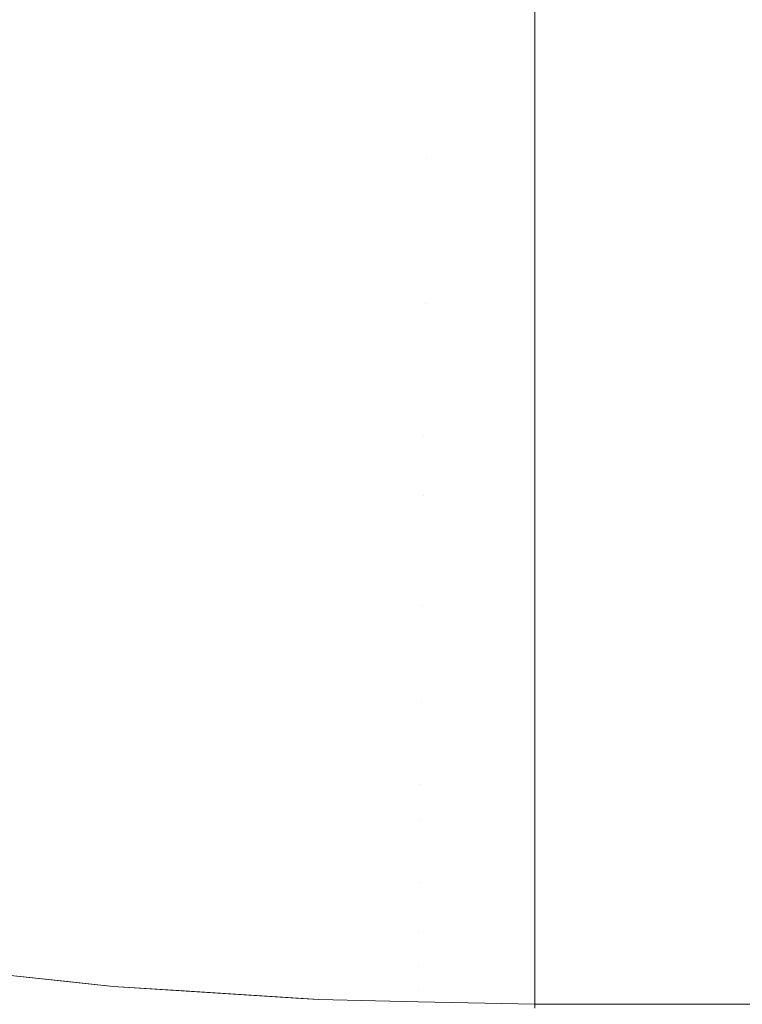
# Model space of a CAD drawing. Header units: centimetres. Extents: x -17.1 to 18.2, y 4.2 to 6.
# Tile 124 of 256: x -5.1082 to -5.0954, y 4.5002 to 4.5176. Entities that reach past the tile are written whole.
import ezdxf

# ---------------------------------------------------------------- set-up
doc = ezdxf.new("R2010")
doc.units = ezdxf.units.CM
doc.header["$LTSCALE"] = 2.54
doc.layers.add('Lucido design-1', color=7, linetype='Continuous')

# ---------------------------------------------------------------- blocks, each defined once
blk = doc.blocks.new('Gruppo-3-1')
at = {"color": 7, "linetype": 'Continuous', "lineweight": 9}
blk.add_3dface([(-17.020308, 5.900212, -2276.22217), (-17.020308, 4.300212, -2276.22217), (18.147234, 4.300212, -2276.22217), (18.147234, 5.900212, -2276.22217)], dxfattribs=at)
for points, invisible_edges in [([(-5.108524, 4.518499, -2276.665321), (-5.106645, 4.518299, -2276.665321), (-5.106704, 4.516871, -2276.667449), (-5.108598, 4.517072, -2276.667449)], 15), ([(-5.104808, 4.516714, -2276.667449), (-5.106704, 4.516871, -2276.667449), (-5.106645, 4.518299, -2276.665321), (-5.104763, 4.518143, -2276.665321)], 15), ([(-5.100994, 4.517965, -2276.665321), (-5.099108, 4.518297, -2276.664812), (-5.099108, 4.515873, -2276.66844), (-5.101009, 4.516535, -2276.667449)], 13), ([(-5.099108, 4.515873, -2276.66844), (-5.099108, 4.518297, -2276.664812), (6.226033, 4.518297, -2276.664812), (6.226033, 4.51724, -2276.666394)], 10), ([(-5.104763, 4.518143, -2276.665321), (-5.102879, 4.518032, -2276.665321), (-5.102909, 4.516602, -2276.667449), (-5.104808, 4.516714, -2276.667449)], 15), ([(-5.101009, 4.516535, -2276.667449), (-5.102909, 4.516602, -2276.667449), (-5.102879, 4.518032, -2276.665321), (-5.100994, 4.517965, -2276.665321)], 15), ([(6.226033, 4.51724, -2276.666394), (6.226033, 4.515873, -2276.66844), (-5.099108, 4.515873, -2276.66844)], 10), ([(-5.108598, 4.517072, -2276.667449), (-5.106704, 4.516871, -2276.667449), (-5.106761, 4.515501, -2276.669608), (-5.108669, 4.515704, -2276.669608)], 15), ([(-5.10485, 4.515344, -2276.669608), (-5.106761, 4.515501, -2276.669608), (-5.106704, 4.516871, -2276.667449), (-5.104808, 4.516714, -2276.667449)], 15), ([(-5.104808, 4.516714, -2276.667449), (-5.102909, 4.516602, -2276.667449), (-5.102937, 4.515231, -2276.669608), (-5.10485, 4.515344, -2276.669608)], 15), ([(-5.101023, 4.515163, -2276.669608), (-5.102937, 4.515231, -2276.669608), (-5.102909, 4.516602, -2276.667449), (-5.101009, 4.516535, -2276.667449)], 15), ([(-5.101009, 4.516535, -2276.667449), (-5.099108, 4.515873, -2276.66844), (-5.101023, 4.515163, -2276.669608)], 11), ([(-5.101023, 4.515163, -2276.669608), (-5.099108, 4.515873, -2276.66844), (-5.099108, 4.513609, -2276.67217), (-5.101036, 4.51385, -2276.671794)], 13), ([(-5.099108, 4.513609, -2276.67217), (-5.099108, 4.515873, -2276.66844), (6.226033, 4.515873, -2276.66844), (6.226033, 4.515158, -2276.669618)], 10), ([(-5.108669, 4.515704, -2276.669608), (-5.106761, 4.515501, -2276.669608), (-5.106815, 4.514191, -2276.671794), (-5.108737, 4.514396, -2276.671794)], 15), ([(-5.104891, 4.514032, -2276.671794), (-5.106815, 4.514191, -2276.671794), (-5.106761, 4.515501, -2276.669608), (-5.10485, 4.515344, -2276.669608)], 15), ([(-5.10485, 4.515344, -2276.669608), (-5.102937, 4.515231, -2276.669608), (-5.102964, 4.513919, -2276.671794), (-5.104891, 4.514032, -2276.671794)], 15), ([(-5.101036, 4.51385, -2276.671794), (-5.102964, 4.513919, -2276.671794), (-5.102937, 4.515231, -2276.669608), (-5.101023, 4.515163, -2276.669608)], 15), ([(6.226033, 4.515158, -2276.669618), (6.226033, 4.514496, -2276.670709), (-5.099108, 4.513609, -2276.67217)], 10), ([(6.226033, 4.514496, -2276.670709), (6.226033, 4.513609, -2276.67217), (-5.099108, 4.513609, -2276.67217)], 10), ([(-5.108737, 4.514396, -2276.671794), (-5.106815, 4.514191, -2276.671794), (-5.106867, 4.512941, -2276.674006), (-5.108802, 4.513147, -2276.674006)], 15), ([(-5.10493, 4.512781, -2276.674006), (-5.106867, 4.512941, -2276.674006), (-5.106815, 4.514191, -2276.671794), (-5.104891, 4.514032, -2276.671794)], 15), ([(-5.104891, 4.514032, -2276.671794), (-5.102964, 4.513919, -2276.671794), (-5.10299, 4.512667, -2276.674006), (-5.10493, 4.512781, -2276.674006)], 15), ([(-5.101049, 4.512598, -2276.674006), (-5.10299, 4.512667, -2276.674006), (-5.102964, 4.513919, -2276.671794), (-5.101036, 4.51385, -2276.671794)], 15), ([(-5.101036, 4.51385, -2276.671794), (-5.099108, 4.513609, -2276.67217), (-5.101049, 4.512598, -2276.674006)], 11), ([(-5.101049, 4.512598, -2276.674006), (-5.099108, 4.513609, -2276.67217), (-5.099108, 4.511511, -2276.675995)], 9), ([(-5.099108, 4.511511, -2276.675995), (-5.099108, 4.513609, -2276.67217), (6.226033, 4.513609, -2276.67217), (6.226033, 4.512596, -2276.674017)], 10), ([(-5.108802, 4.513147, -2276.674006), (-5.106867, 4.512941, -2276.674006), (-5.106916, 4.511752, -2276.676241), (-5.108863, 4.511959, -2276.676241)], 15), ([(-5.104967, 4.511591, -2276.676241), (-5.106916, 4.511752, -2276.676241), (-5.106867, 4.512941, -2276.674006), (-5.10493, 4.512781, -2276.674006)], 15), ([(-5.10493, 4.512781, -2276.674006), (-5.10299, 4.512667, -2276.674006), (-5.103015, 4.511476, -2276.676241), (-5.104967, 4.511591, -2276.676241)], 15), ([(-5.101062, 4.511407, -2276.676241), (-5.103015, 4.511476, -2276.676241), (-5.10299, 4.512667, -2276.674006), (-5.101049, 4.512598, -2276.674006)], 15), ([(-5.099108, 4.511511, -2276.675995), (-5.101062, 4.511407, -2276.676241), (-5.101049, 4.512598, -2276.674006)], 11), ([(-5.099108, 4.511511, -2276.675995), (6.226033, 4.512596, -2276.674017), (6.226033, 4.511986, -2276.675128)], 9), ([(-5.108863, 4.511959, -2276.676241), (-5.106916, 4.511752, -2276.676241), (-5.106963, 4.510624, -2276.678496), (-5.108921, 4.510832, -2276.678496)], 15), ([(6.226033, 4.511986, -2276.675128), (6.226033, 4.511511, -2276.675995), (-5.099108, 4.511511, -2276.675995)], 10), ([(-5.105002, 4.510462, -2276.678496), (-5.106963, 4.510624, -2276.678496), (-5.106916, 4.511752, -2276.676241), (-5.104967, 4.511591, -2276.676241)], 15), ([(-5.104967, 4.511591, -2276.676241), (-5.103015, 4.511476, -2276.676241), (-5.103038, 4.510346, -2276.678496), (-5.105002, 4.510462, -2276.678496)], 15), ([(-5.101073, 4.510276, -2276.678496), (-5.103038, 4.510346, -2276.678496), (-5.103015, 4.511476, -2276.676241), (-5.101062, 4.511407, -2276.676241)], 15), ([(-5.099108, 4.511511, -2276.675995), (-5.099108, 4.509581, -2276.679908), (-5.101073, 4.510276, -2276.678496)], 10), ([(-5.101073, 4.510276, -2276.678496), (-5.101062, 4.511407, -2276.676241), (-5.099108, 4.511511, -2276.675995)], 11), ([(-5.099108, 4.509581, -2276.679908), (-5.099108, 4.511511, -2276.675995), (6.226033, 4.511511, -2276.675995), (6.226033, 4.51083, -2276.677375)], 10), ([(-5.108921, 4.510832, -2276.678496), (-5.106963, 4.510624, -2276.678496), (-5.107007, 4.509557, -2276.680769), (-5.108977, 4.509767, -2276.680769)], 15), ([(6.226033, 4.51083, -2276.677375), (6.226033, 4.510273, -2276.678505), (-5.099108, 4.509581, -2276.679908)], 10), ([(-5.105035, 4.509394, -2276.680769), (-5.107007, 4.509557, -2276.680769), (-5.106963, 4.510624, -2276.678496), (-5.105002, 4.510462, -2276.678496)], 15), ([(-5.105002, 4.510462, -2276.678496), (-5.103038, 4.510346, -2276.678496), (-5.10306, 4.509278, -2276.680769), (-5.105035, 4.509394, -2276.680769)], 15), ([(-5.101084, 4.509208, -2276.680769), (-5.10306, 4.509278, -2276.680769), (-5.103038, 4.510346, -2276.678496), (-5.101073, 4.510276, -2276.678496)], 15), ([(-5.101073, 4.510276, -2276.678496), (-5.099108, 4.509581, -2276.679908), (-5.101084, 4.509208, -2276.680769)], 11), ([(6.226033, 4.510273, -2276.678505), (6.226033, 4.509581, -2276.679908), (-5.099108, 4.509581, -2276.679908)], 10), ([(-5.108977, 4.509767, -2276.680769), (-5.107007, 4.509557, -2276.680769), (-5.107049, 4.508553, -2276.683058), (-5.109029, 4.508763, -2276.683058)], 15), ([(-5.105066, 4.508389, -2276.683058), (-5.107049, 4.508553, -2276.683058), (-5.107007, 4.509557, -2276.680769), (-5.105035, 4.509394, -2276.680769)], 15), ([(-5.101084, 4.509208, -2276.680769), (-5.099108, 4.509581, -2276.679908), (-5.099108, 4.507824, -2276.683902), (-5.101095, 4.508201, -2276.683058)], 13), ([(-5.099108, 4.507824, -2276.683902), (-5.099108, 4.509581, -2276.679908), (6.226033, 4.509581, -2276.679908), (6.226033, 4.508695, -2276.681921)], 10), ([(-5.105035, 4.509394, -2276.680769), (-5.10306, 4.509278, -2276.680769), (-5.103081, 4.508272, -2276.683058), (-5.105066, 4.508389, -2276.683058)], 15), ([(-5.101095, 4.508201, -2276.683058), (-5.103081, 4.508272, -2276.683058), (-5.10306, 4.509278, -2276.680769), (-5.101084, 4.509208, -2276.680769)], 15), ([(-5.109029, 4.508763, -2276.683058), (-5.107049, 4.508553, -2276.683058), (-5.107088, 4.50761, -2276.68536), (-5.109078, 4.507821, -2276.68536)], 15), ([(6.226033, 4.508695, -2276.681921), (6.226033, 4.507824, -2276.683902), (-5.099108, 4.507824, -2276.683902)], 10), ([(-5.105095, 4.507445, -2276.68536), (-5.107088, 4.50761, -2276.68536), (-5.107049, 4.508553, -2276.683058), (-5.105066, 4.508389, -2276.683058)], 15), ([(-5.105066, 4.508389, -2276.683058), (-5.103081, 4.508272, -2276.683058), (-5.103101, 4.507327, -2276.68536), (-5.105095, 4.507445, -2276.68536)], 15), ([(-5.101105, 4.507257, -2276.68536), (-5.103101, 4.507327, -2276.68536), (-5.103081, 4.508272, -2276.683058), (-5.101095, 4.508201, -2276.683058)], 15), ([(-5.101095, 4.508201, -2276.683058), (-5.099108, 4.507824, -2276.683902), (-5.101105, 4.507257, -2276.68536)], 11), ([(-5.109078, 4.507821, -2276.68536), (-5.107088, 4.50761, -2276.68536), (-5.107124, 4.506729, -2276.687674), (-5.109123, 4.506941, -2276.687674)], 15), ([(-5.101105, 4.507257, -2276.68536), (-5.099108, 4.507824, -2276.683902), (-5.099108, 4.506243, -2276.687968)], 9), ([(6.226033, 4.506243, -2276.687968), (-5.099108, 4.506243, -2276.687968), (-5.099108, 4.507824, -2276.683902), (6.226033, 4.507824, -2276.683902)], 5), ([(-5.105123, 4.506563, -2276.687674), (-5.107124, 4.506729, -2276.687674), (-5.107088, 4.50761, -2276.68536), (-5.105095, 4.507445, -2276.68536)], 15), ([(-5.105095, 4.507445, -2276.68536), (-5.103101, 4.507327, -2276.68536), (-5.103119, 4.506445, -2276.687674), (-5.105123, 4.506563, -2276.687674)], 15), ([(-5.101114, 4.506374, -2276.687674), (-5.103119, 4.506445, -2276.687674), (-5.103101, 4.507327, -2276.68536), (-5.101105, 4.507257, -2276.68536)], 15), ([(-5.099108, 4.506243, -2276.687968), (-5.101114, 4.506374, -2276.687674), (-5.101105, 4.507257, -2276.68536)], 11), ([(-5.109123, 4.506941, -2276.687674), (-5.107124, 4.506729, -2276.687674), (-5.107158, 4.505909, -2276.689995), (-5.109166, 4.506123, -2276.689995)], 15), ([(-5.105148, 4.505743, -2276.689995), (-5.107158, 4.505909, -2276.689995), (-5.107124, 4.506729, -2276.687674), (-5.105123, 4.506563, -2276.687674)], 15), ([(-5.105123, 4.506563, -2276.687674), (-5.103119, 4.506445, -2276.687674), (-5.103136, 4.505625, -2276.689995), (-5.105148, 4.505743, -2276.689995)], 15), ([(-5.101122, 4.505553, -2276.689995), (-5.103136, 4.505625, -2276.689995), (-5.103119, 4.506445, -2276.687674), (-5.101114, 4.506374, -2276.687674)], 15), ([(-5.101114, 4.506374, -2276.687674), (-5.099108, 4.506243, -2276.687968), (-5.101122, 4.505553, -2276.689995)], 11), ([(-5.109166, 4.506123, -2276.689995), (-5.107158, 4.505909, -2276.689995), (-5.10719, 4.505152, -2276.692323), (-5.109205, 4.505366, -2276.692323)], 15), ([(-5.101122, 4.505553, -2276.689995), (-5.099108, 4.506243, -2276.687968), (-5.099108, 4.50484, -2276.692099)], 9), ([(6.226033, 4.50484, -2276.692099), (-5.099108, 4.50484, -2276.692099), (-5.099108, 4.506243, -2276.687968), (6.226033, 4.506243, -2276.687968)], 5), ([(-5.105172, 4.504985, -2276.692323), (-5.10719, 4.505152, -2276.692323), (-5.107158, 4.505909, -2276.689995), (-5.105148, 4.505743, -2276.689995)], 15), ([(-5.105148, 4.505743, -2276.689995), (-5.103136, 4.505625, -2276.689995), (-5.103152, 4.504866, -2276.692323), (-5.105172, 4.504985, -2276.692323)], 15), ([(-5.10113, 4.504794, -2276.692323), (-5.103152, 4.504866, -2276.692323), (-5.103136, 4.505625, -2276.689995), (-5.101122, 4.505553, -2276.689995)], 15), ([(-5.099108, 4.50484, -2276.692099), (-5.10113, 4.504794, -2276.692323), (-5.101122, 4.505553, -2276.689995)], 11), ([(-5.109205, 4.505366, -2276.692323), (-5.10719, 4.505152, -2276.692323), (-5.107219, 4.504455, -2276.694654), (-5.109241, 4.50467, -2276.694654)], 15), ([(-5.105194, 4.504287, -2276.694654), (-5.107219, 4.504455, -2276.694654), (-5.10719, 4.505152, -2276.692323), (-5.105172, 4.504985, -2276.692323)], 15), ([(-5.105172, 4.504985, -2276.692323), (-5.103152, 4.504866, -2276.692323), (-5.103166, 4.504168, -2276.694654), (-5.105194, 4.504287, -2276.694654)], 15), ([(-5.101137, 4.504096, -2276.694654), (-5.103166, 4.504168, -2276.694654), (-5.103152, 4.504866, -2276.692323), (-5.10113, 4.504794, -2276.692323)], 15), ([(-5.099108, 4.50484, -2276.692099), (-5.099108, 4.503619, -2276.696288), (-5.101137, 4.504096, -2276.694654)], 10), ([(-5.101137, 4.504096, -2276.694654), (-5.10113, 4.504794, -2276.692323), (-5.099108, 4.50484, -2276.692099)], 11), ([(6.226033, 4.503619, -2276.696288), (-5.099108, 4.503619, -2276.696288), (-5.099108, 4.50484, -2276.692099), (6.226033, 4.50484, -2276.692099)], 5), ([(-5.109241, 4.50467, -2276.694654), (-5.107219, 4.504455, -2276.694654), (-5.107245, 4.503819, -2276.696987), (-5.109274, 4.504034, -2276.696987)], 15), ([(-5.105213, 4.503651, -2276.696987), (-5.107245, 4.503819, -2276.696987), (-5.107219, 4.504455, -2276.694654), (-5.105194, 4.504287, -2276.694654)], 15), ([(-5.105194, 4.504287, -2276.694654), (-5.103166, 4.504168, -2276.694654), (-5.103179, 4.503531, -2276.696987), (-5.105213, 4.503651, -2276.696987)], 15), ([(-5.101144, 4.503459, -2276.696987), (-5.103179, 4.503531, -2276.696987), (-5.103166, 4.504168, -2276.694654), (-5.101137, 4.504096, -2276.694654)], 15), ([(-5.109274, 4.504034, -2276.696987), (-5.107245, 4.503819, -2276.696987), (-5.107269, 4.503243, -2276.699319), (-5.109304, 4.503459, -2276.699319)], 15), ([(-5.101137, 4.504096, -2276.694654), (-5.099108, 4.503619, -2276.696288), (-5.101144, 4.503459, -2276.696987)], 11), ([(-5.105231, 4.503074, -2276.699319), (-5.107269, 4.503243, -2276.699319), (-5.107245, 4.503819, -2276.696987), (-5.105213, 4.503651, -2276.696987)], 15), ([(-5.105213, 4.503651, -2276.696987), (-5.103179, 4.503531, -2276.696987), (-5.103191, 4.502954, -2276.699319), (-5.105231, 4.503074, -2276.699319)], 15), ([(-5.10115, 4.502882, -2276.699319), (-5.103191, 4.502954, -2276.699319), (-5.103179, 4.503531, -2276.696987), (-5.101144, 4.503459, -2276.696987)], 15), ([(-5.101144, 4.503459, -2276.696987), (-5.099108, 4.503619, -2276.696288), (-5.099108, 4.502582, -2276.700526), (-5.10115, 4.502882, -2276.699319)], 13), ([(6.226033, 4.502582, -2276.700526), (-5.099108, 4.502582, -2276.700526), (-5.099108, 4.503619, -2276.696288), (6.226033, 4.503619, -2276.696288)], 5), ([(-5.109304, 4.503459, -2276.699319), (-5.107269, 4.503243, -2276.699319), (-5.10729, 4.502726, -2276.701649), (-5.10933, 4.502943, -2276.701649)], 15), ([(-5.105247, 4.502557, -2276.701649), (-5.10729, 4.502726, -2276.701649), (-5.107269, 4.503243, -2276.699319), (-5.105231, 4.503074, -2276.699319)], 15), ([(-5.10933, 4.502943, -2276.701649), (-5.10729, 4.502726, -2276.701649), (-5.107309, 4.502268, -2276.703974), (-5.109354, 4.502486, -2276.703974)], 15), ([(-5.105231, 4.503074, -2276.699319), (-5.103191, 4.502954, -2276.699319), (-5.103202, 4.502437, -2276.701649), (-5.105247, 4.502557, -2276.701649)], 15), ([(-5.101155, 4.502364, -2276.701649), (-5.103202, 4.502437, -2276.701649), (-5.103191, 4.502954, -2276.699319), (-5.10115, 4.502882, -2276.699319)], 15), ([(-5.10115, 4.502882, -2276.699319), (-5.099108, 4.502582, -2276.700526), (-5.101155, 4.502364, -2276.701649)], 11), ([(-5.105261, 4.502099, -2276.703974), (-5.107309, 4.502268, -2276.703974), (-5.10729, 4.502726, -2276.701649), (-5.105247, 4.502557, -2276.701649)], 15), ([(-5.109354, 4.502486, -2276.703974), (-5.107309, 4.502268, -2276.703974), (-5.107326, 4.501868, -2276.706291), (-5.109375, 4.502086, -2276.706291)], 15), ([(-5.105247, 4.502557, -2276.701649), (-5.103202, 4.502437, -2276.701649), (-5.103211, 4.501978, -2276.703974), (-5.105261, 4.502099, -2276.703974)], 15), ([(-5.10116, 4.501906, -2276.703974), (-5.103211, 4.501978, -2276.703974), (-5.103202, 4.502437, -2276.701649), (-5.101155, 4.502364, -2276.701649)], 15), ([(-5.101155, 4.502364, -2276.701649), (-5.099108, 4.502582, -2276.700526), (-5.099108, 4.501731, -2276.704805), (-5.10116, 4.501906, -2276.703974)], 13), ([(6.226033, 4.501731, -2276.704805), (-5.099108, 4.501731, -2276.704805), (-5.099108, 4.502582, -2276.700526), (6.226033, 4.502582, -2276.700526)], 5), ([(-5.105274, 4.501699, -2276.706291), (-5.107326, 4.501868, -2276.706291), (-5.107309, 4.502268, -2276.703974), (-5.105261, 4.502099, -2276.703974)], 15), ([(-5.109375, 4.502086, -2276.706291), (-5.107326, 4.501868, -2276.706291), (-5.10734, 4.501525, -2276.7086), (-5.109392, 4.501744, -2276.7086)], 15), ([(-5.105261, 4.502099, -2276.703974), (-5.103211, 4.501978, -2276.703974), (-5.10322, 4.501578, -2276.706291), (-5.105274, 4.501699, -2276.706291)], 15), ([(-5.101164, 4.501505, -2276.706291), (-5.10322, 4.501578, -2276.706291), (-5.103211, 4.501978, -2276.703974), (-5.10116, 4.501906, -2276.703974)], 15), ([(-5.10116, 4.501906, -2276.703974), (-5.099108, 4.501731, -2276.704805), (-5.101164, 4.501505, -2276.706291)], 11), ([(-5.109392, 4.501744, -2276.7086), (-5.10734, 4.501525, -2276.7086), (-5.107352, 4.501238, -2276.710899), (-5.109407, 4.501457, -2276.710899)], 15), ([(-5.105285, 4.501356, -2276.7086), (-5.10734, 4.501525, -2276.7086), (-5.107326, 4.501868, -2276.706291), (-5.105274, 4.501699, -2276.706291)], 15), ([(-5.101164, 4.501505, -2276.706291), (-5.099108, 4.501731, -2276.704805), (-5.099108, 4.501068, -2276.709117), (-5.101168, 4.501161, -2276.7086)], 13), ([(6.226033, 4.501068, -2276.709117), (-5.099108, 4.501068, -2276.709117), (-5.099108, 4.501731, -2276.704805), (6.226033, 4.501731, -2276.704805)], 5), ([(-5.105274, 4.501699, -2276.706291), (-5.10322, 4.501578, -2276.706291), (-5.103227, 4.501234, -2276.7086), (-5.105285, 4.501356, -2276.7086)], 15), ([(-5.101168, 4.501161, -2276.7086), (-5.103227, 4.501234, -2276.7086), (-5.10322, 4.501578, -2276.706291), (-5.101164, 4.501505, -2276.706291)], 15), ([(-5.109407, 4.501457, -2276.710899), (-5.107352, 4.501238, -2276.710899), (-5.107362, 4.501006, -2276.713185), (-5.109419, 4.501225, -2276.713185)], 15), ([(-5.105294, 4.501068, -2276.710899), (-5.107352, 4.501238, -2276.710899), (-5.10734, 4.501525, -2276.7086), (-5.105285, 4.501356, -2276.7086)], 15), ([(-5.109419, 4.501225, -2276.713185), (-5.107362, 4.501006, -2276.713185), (-5.107369, 4.500827, -2276.715456), (-5.109429, 4.501046, -2276.715456)], 15), ([(-5.105301, 4.500836, -2276.713185), (-5.107362, 4.501006, -2276.713185), (-5.107352, 4.501238, -2276.710899), (-5.105294, 4.501068, -2276.710899)], 15), ([(-5.105285, 4.501356, -2276.7086), (-5.103227, 4.501234, -2276.7086), (-5.103233, 4.500947, -2276.710899), (-5.105294, 4.501068, -2276.710899)], 15), ([(-5.101171, 4.500874, -2276.710899), (-5.103233, 4.500947, -2276.710899), (-5.103227, 4.501234, -2276.7086), (-5.101168, 4.501161, -2276.7086)], 15), ([(-5.109429, 4.501046, -2276.715456), (-5.107369, 4.500827, -2276.715456), (-5.107374, 4.500701, -2276.717712), (-5.109435, 4.500921, -2276.717712)], 15), ([(-5.105294, 4.501068, -2276.710899), (-5.103233, 4.500947, -2276.710899), (-5.103238, 4.500714, -2276.713185), (-5.105301, 4.500836, -2276.713185)], 15), ([(-5.101168, 4.501161, -2276.7086), (-5.099108, 4.501068, -2276.709117), (-5.101171, 4.500874, -2276.710899)], 11), ([(-5.101171, 4.500874, -2276.710899), (-5.099108, 4.501068, -2276.709117), (-5.099108, 4.500593, -2276.713454)], 9), ([(6.226033, 4.500593, -2276.713454), (-5.099108, 4.500593, -2276.713454), (-5.099108, 4.501068, -2276.709117), (6.226033, 4.501068, -2276.709117)], 5), ([(-5.106566, 4.500529, -2276.92217), (-5.109439, 4.500834, -2276.92217), (-5.110199, 4.500914, -2276.72217), (-5.107377, 4.500615, -2276.72217)], 10), ([(-5.109439, 4.500846, -2276.71995), (-5.107377, 4.500627, -2276.71995), (-5.107377, 4.500615, -2276.72217), (-5.110199, 4.500914, -2276.72217)], 11), ([(-5.109435, 4.500921, -2276.717712), (-5.107374, 4.500701, -2276.717712), (-5.107377, 4.500627, -2276.71995), (-5.109439, 4.500846, -2276.71995)], 15), ([(-5.105306, 4.500657, -2276.715456), (-5.107369, 4.500827, -2276.715456), (-5.107362, 4.501006, -2276.713185), (-5.105301, 4.500836, -2276.713185)], 15), ([(-5.101173, 4.500641, -2276.713185), (-5.103238, 4.500714, -2276.713185), (-5.103233, 4.500947, -2276.710899), (-5.101171, 4.500874, -2276.710899)], 15), ([(-5.099108, 4.500593, -2276.713454), (-5.101173, 4.500641, -2276.713185), (-5.101171, 4.500874, -2276.710899)], 11), ([(-5.109443, 4.500771, -2276.925344), (-5.10738, 4.500552, -2276.925344), (-5.107387, 4.500395, -2276.928615), (-5.109451, 4.500614, -2276.928615)], 15), ([(-5.109439, 4.500834, -2276.92217), (-5.106566, 4.500529, -2276.92217), (-5.10738, 4.500552, -2276.925344), (-5.109443, 4.500771, -2276.925344)], 14), ([(-5.105313, 4.500456, -2276.71995), (-5.107377, 4.500627, -2276.71995), (-5.107374, 4.500701, -2276.717712), (-5.10531, 4.500531, -2276.717712)], 15), ([(-5.10531, 4.500531, -2276.717712), (-5.107374, 4.500701, -2276.717712), (-5.107369, 4.500827, -2276.715456), (-5.105306, 4.500657, -2276.715456)], 15), ([(-5.105301, 4.500836, -2276.713185), (-5.103238, 4.500714, -2276.713185), (-5.103241, 4.500535, -2276.715456), (-5.105306, 4.500657, -2276.715456)], 15), ([(-5.101175, 4.500462, -2276.715456), (-5.103241, 4.500535, -2276.715456), (-5.103238, 4.500714, -2276.713185), (-5.101173, 4.500641, -2276.713185)], 15), ([(-5.109451, 4.500614, -2276.928615), (-5.107387, 4.500395, -2276.928615), (-5.107398, 4.500121, -2276.931982), (-5.109465, 4.50034, -2276.931982)], 15), ([(-5.10532, 4.500224, -2276.928615), (-5.107387, 4.500395, -2276.928615), (-5.10738, 4.500552, -2276.925344), (-5.105315, 4.500381, -2276.925344)], 15), ([(-5.105315, 4.500381, -2276.925344), (-5.10738, 4.500552, -2276.925344), (-5.106566, 4.500529, -2276.92217)], 11), ([(-5.107377, 4.500627, -2276.71995), (-5.105313, 4.500456, -2276.71995), (-5.106566, 4.500529, -2276.72217)], 11), ([(-5.106566, 4.500529, -2276.72217), (-5.107377, 4.500615, -2276.72217), (-5.107377, 4.500627, -2276.71995)], 10), ([(-5.107377, 4.500615, -2276.72217), (-5.106566, 4.500529, -2276.72217), (-5.106566, 4.500529, -2276.92217)], 10), ([(-5.106566, 4.500529, -2276.92217), (-5.105312, 4.500449, -2276.92217), (-5.105315, 4.500381, -2276.925344)], 10), ([(-5.106566, 4.500529, -2276.72217), (-5.103246, 4.500316, -2276.72217), (-5.102933, 4.500295, -2276.92217), (-5.105312, 4.500449, -2276.92217)], 10), ([(-5.105312, 4.500449, -2276.92217), (-5.106566, 4.500529, -2276.92217), (-5.106566, 4.500529, -2276.72217)], 10), ([(-5.105313, 4.500456, -2276.71995), (-5.103246, 4.500334, -2276.71995), (-5.103246, 4.500316, -2276.72217), (-5.106566, 4.500529, -2276.72217)], 11), ([(-5.10531, 4.500531, -2276.717712), (-5.103244, 4.500409, -2276.717712), (-5.103246, 4.500334, -2276.71995), (-5.105313, 4.500456, -2276.71995)], 15), ([(-5.105306, 4.500657, -2276.715456), (-5.103241, 4.500535, -2276.715456), (-5.103244, 4.500409, -2276.717712), (-5.10531, 4.500531, -2276.717712)], 15), ([(-5.101176, 4.500336, -2276.717712), (-5.103244, 4.500409, -2276.717712), (-5.103241, 4.500535, -2276.715456), (-5.101175, 4.500462, -2276.715456)], 15), ([(-5.101173, 4.500641, -2276.713185), (-5.099108, 4.500593, -2276.713454), (-5.101175, 4.500462, -2276.715456)], 11), ([(-5.101175, 4.500462, -2276.715456), (-5.099108, 4.500593, -2276.713454), (-5.099108, 4.500307, -2276.717808)], 9), ([(6.226033, 4.500307, -2276.717808), (-5.099108, 4.500307, -2276.717808), (-5.099108, 4.500593, -2276.713454), (6.226033, 4.500593, -2276.713454)], 5), ([(-5.109465, 4.50034, -2276.931982), (-5.107398, 4.500121, -2276.931982), (-5.107415, 4.499719, -2276.935444), (-5.109486, 4.499939, -2276.935444)], 15), ([(-5.105328, 4.49995, -2276.931982), (-5.107398, 4.500121, -2276.931982), (-5.107387, 4.500395, -2276.928615), (-5.10532, 4.500224, -2276.928615)], 15), ([(-5.105315, 4.500381, -2276.925344), (-5.103247, 4.500259, -2276.925344), (-5.10325, 4.500102, -2276.928615), (-5.10532, 4.500224, -2276.928615)], 15), ([(-5.105312, 4.500449, -2276.92217), (-5.102933, 4.500295, -2276.92217), (-5.103247, 4.500259, -2276.925344), (-5.105315, 4.500381, -2276.925344)], 14), ([(-5.101177, 4.500261, -2276.71995), (-5.103246, 4.500334, -2276.71995), (-5.103244, 4.500409, -2276.717712), (-5.101176, 4.500336, -2276.717712)], 15), ([(-5.102933, 4.500295, -2276.72217), (-5.103246, 4.500334, -2276.71995), (-5.101177, 4.500261, -2276.71995)], 11), ([(-5.102933, 4.500295, -2276.72217), (-5.103246, 4.500316, -2276.72217), (-5.103246, 4.500334, -2276.71995)], 10), ([(-5.101177, 4.500261, -2276.71995), (-5.101176, 4.500336, -2276.717712), (-5.099108, 4.500307, -2276.717808)], 11), ([(-5.099108, 4.500307, -2276.717808), (-5.101176, 4.500336, -2276.717712), (-5.101175, 4.500462, -2276.715456)], 11), ([(-5.10532, 4.500224, -2276.928615), (-5.10325, 4.500102, -2276.928615), (-5.103256, 4.499827, -2276.931982), (-5.105328, 4.49995, -2276.931982)], 15), ([(-5.101179, 4.500029, -2276.928615), (-5.10325, 4.500102, -2276.928615), (-5.103247, 4.500259, -2276.925344), (-5.101178, 4.500186, -2276.925344)], 15), ([(-5.101178, 4.500186, -2276.925344), (-5.103247, 4.500259, -2276.925344), (-5.102933, 4.500295, -2276.92217)], 11), ([(-5.103246, 4.500316, -2276.72217), (-5.102933, 4.500295, -2276.72217), (-5.102933, 4.500295, -2276.92217)], 10), ([(-5.102933, 4.500295, -2276.92217), (-5.101177, 4.500257, -2276.92217), (-5.101178, 4.500186, -2276.925344)], 10), ([(-5.101177, 4.500257, -2276.92217), (-5.102933, 4.500295, -2276.92217), (-5.102933, 4.500295, -2276.72217), (-5.101177, 4.500257, -2276.72217)], 10), ([(-5.101177, 4.500261, -2276.71995), (-5.101177, 4.500257, -2276.72217), (-5.102933, 4.500295, -2276.72217)], 9), ([(-5.101177, 4.500257, -2276.92217), (-5.099108, 4.500212, -2276.92217), (-5.099108, 4.500143, -2276.925343), (-5.101178, 4.500186, -2276.925344)], 12), ([(-5.099108, 4.500307, -2276.717808), (-5.099108, 4.50026, -2276.719951), (-5.101177, 4.500261, -2276.71995)], 10), ([(-5.101177, 4.500257, -2276.72217), (-5.101177, 4.500261, -2276.71995), (-5.099108, 4.50026, -2276.719951)], 11), ([(-5.099108, 4.50026, -2276.719951), (-5.099108, 4.500212, -2276.72217), (-5.101177, 4.500257, -2276.72217)], 8), ([(-5.101177, 4.500257, -2276.72217), (-5.099108, 4.500212, -2276.72217), (-5.099108, 4.500212, -2276.92217), (-5.101177, 4.500257, -2276.92217)], 8), ([(-5.099108, 4.50026, -2276.719951), (-5.099108, 4.500307, -2276.717808), (6.226033, 4.500307, -2276.717808), (6.226033, 4.50026, -2276.719951)], 10), ([(6.226033, 4.50026, -2276.719951), (6.226033, 4.500212, -2276.72217), (-5.099108, 4.500212, -2276.72217), (-5.099108, 4.50026, -2276.719951)], 8)]:
    blk.add_3dface(points, dxfattribs=dict(at, invisible_edges=invisible_edges))
blk = doc.blocks.new('Gruppo-4-1')
at = {"color": 7}
blk.add_blockref('Gruppo-3-1', (0, 0), dxfattribs=at)

msp = doc.modelspace()

# ---------------------------------------------------------------- block references
at = {"layer": 'Lucido design-1', "color": 7}
msp.add_blockref('Gruppo-4-1', (0, 0), dxfattribs=at)

doc.saveas('drawing.dxf')
